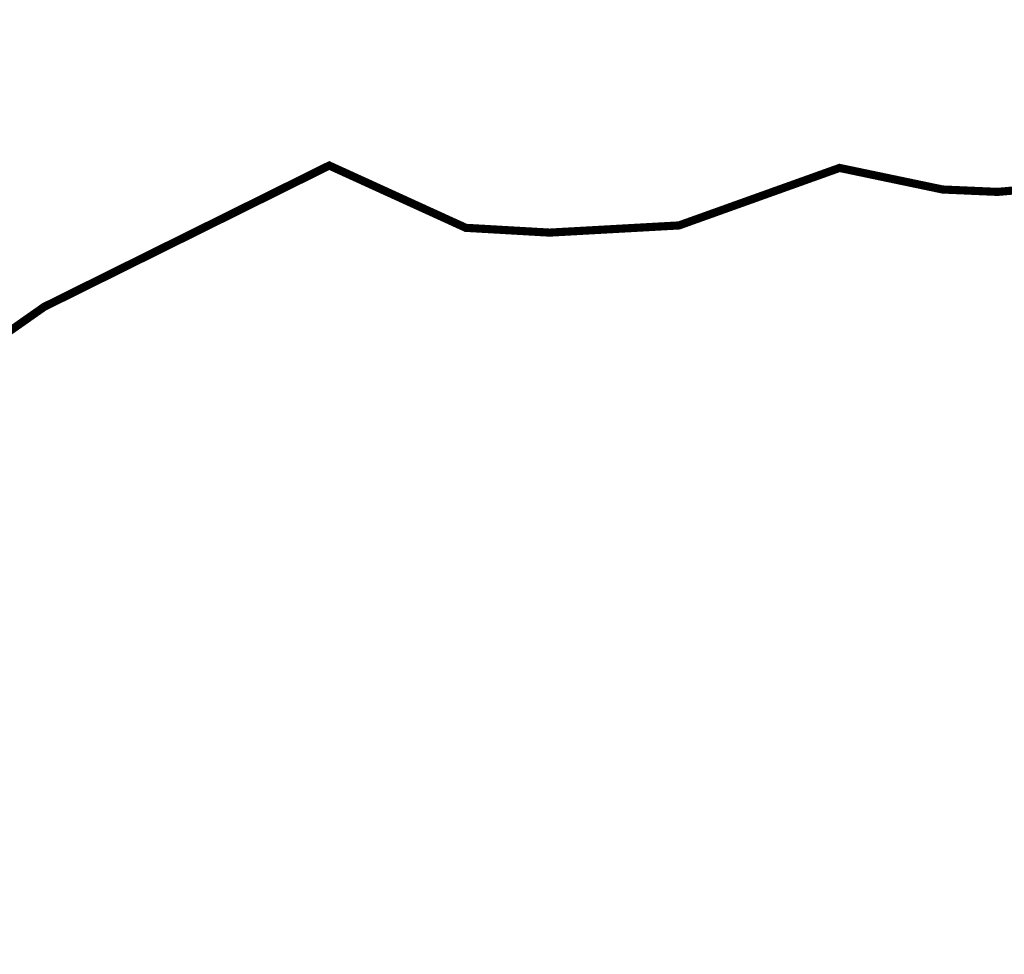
# Model space of a CAD drawing. Header units: metres. Extents: x 68442 to 71740, y 407111 to 411160.
# Tile 162 of 186: x 69163 to 69284, y 410418 to 410533. Entities that reach past the tile are written whole.
import ezdxf

# ---------------------------------------------------------------- set-up
doc = ezdxf.new("R2010")
doc.units = ezdxf.units.M
doc.linetypes.add('XX-CENTER', pattern=[8, 5, -1, 1, -1])
doc.layers.add('MACG_alg_werkgrens', color=3, linetype='XX-CENTER', lineweight=0)

msp = doc.modelspace()

# ---------------------------------------------------------------- linework, layer by layer
at = {"layer": 'MACG_alg_werkgrens', "ltscale": 10, "const_width": 1, "flags": 128}
msp.add_lwpolyline([(69927.77540540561, 411146.7012425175), (69958.64285603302, 411121.124189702), (69929.53802257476, 411089.9628368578), (69916.30848164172, 411072.618243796), (69900.72708475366, 411054.979722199), (69886.02732871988, 411023.8180469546, -0.1304961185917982), (69898.96171731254, 410988.8339979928), (69896.90146729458, 410882.4128598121, -0.1852686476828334), (69878.96771440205, 410842.1378406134), (69880.72830505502, 410694.8532339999), (69881.90311121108, 410644.8764084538), (69880.13798721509, 410589.6079876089), (69881.0194833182, 410569.617248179), (69883.07712123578, 410559.3278611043), (69884.84085693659, 410552.5662546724), (69884.84062007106, 410541.982932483), (69883.37008257, 410513.7607728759), (69882.48788902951, 410502.5895080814), (69880.13576989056, 410490.5363326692, -0.3312528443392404), (69870.43230548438, 410397.3445182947), (69869.25608471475, 410384.1153918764), (69866.02204179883, 410372.9441797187), (69862.20012207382, 410365.5947359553), (69853.38042373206, 410353.8356864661), (69843.09088532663, 410345.0164815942), (69846.61861991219, 410343.2525156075), (69848.08837444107, 410336.4909157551), (69850.43997379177, 410325.3195785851), (69853.08573854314, 410322.3797076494), (69856.90737534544, 410317.0879610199), (69867.78416549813, 410294.1571861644), (69879.24894431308, 410272.4023228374), (69895.71126487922, 410244.4737430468), (69904.53040395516, 410231.2443929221), (69908.64614036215, 410231.2443008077), (69913.34970094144, 410225.0705909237), (69915.11341032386, 410217.133059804), (69922.75664445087, 410204.7856795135), (69930.98788697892, 410194.4961542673), (69939.21930057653, 410191.8501394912), (69944.21690812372, 410188.6162347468), (69952.74204628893, 410174.5049476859), (69955.97579312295, 410172.4470071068), (69964.20723303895, 410170.9769170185), (69973.32058357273, 410168.0369013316), (69983.0218174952, 410161.5690984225), (69986.54944680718, 410155.1014336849), (69992.4288596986, 410145.6939045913), (69999.77800738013, 410128.6428321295), (70015.65212215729, 410089.8369621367), (70028.29311516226, 410081.0172440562), (70036.22994226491, 410051.3249680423), (70040.63955457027, 410046.6211705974), (70046.51885560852, 410032.215961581), (70065.33301239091, 410003.6993668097), (70094.7301689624, 409960.7774577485), (70121.48156078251, 409920.7954196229), (70148.82085573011, 409878.1675377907), (70173.51432013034, 409835.5397151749), (70202.91121351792, 409780.8585592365), (70218.19745806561, 409746.1684388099), (70235.54139316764, 409703.540780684), (70265.52553830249, 409617.1096450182), (70280.81118410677, 409555.6672379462), (70297.2732217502, 409515.0974677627), (70304.32853959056, 409504.8079688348), (70329.02241850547, 409480.7009600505), (70336.66589607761, 409479.2308831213), (70378.99943485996, 409490.4012201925), (70419.27496068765, 409495.1040175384), (70435.14998344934, 409496.8675492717), (70457.49278280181, 409507.1563902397), (70527.7546052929, 409521.5598951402), (70627.12052432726, 409534.1988616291), (70683.5649948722, 409538.0193535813), (70782.04870720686, 409538.8990929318), (70836.72912623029, 409535.3700950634), (70895.52516322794, 409526.549343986), (70924.92391864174, 409555.0648597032), (70938.7412179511, 409563.2960232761), (70955.79222461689, 409567.7053592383), (70972.54915141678, 409567.7049842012), (70984.30833249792, 409564.764909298), (71012.53024208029, 409552.1230872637), (71048.10147699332, 409530.3676844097), (71051.33520408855, 409527.4278003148), (71092.78606901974, 409505.9662470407), (71103.36921356, 409498.0285185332), (71138.94035635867, 409472.1573792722), (71173.9234512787, 409442.4644979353), (71186.85821490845, 409424.2373757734), (71195.67717633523, 409403.0705340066), (71197.7344786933, 409377.7881071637), (71192.73614739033, 409348.684082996), (71186.85620155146, 409334.2791371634), (71178.62445239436, 409321.9321121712), (71167.15891692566, 409309.8791407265), (71155.10549148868, 409301.0599753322), (71135.11459414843, 409293.1229311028), (71135.11441649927, 409285.1854394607), (71161.5727219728, 409285.1848472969), (71185.38509820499, 409280.7745967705), (71196.26229629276, 409276.0706545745), (71259.17360254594, 409246.3771481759), (71279.45803364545, 409234.3234661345), (71292.39308677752, 409229.0315155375), (71334.72607287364, 409215.5074341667), (71372.6494598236, 409207.2751125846), (71419.09818890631, 409194.0449202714), (71441.14660573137, 409186.4009163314), (71485.24335384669, 409167.2911532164), (71505.82179901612, 409156.7073704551, -0.2494956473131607), (71561.67807035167, 409149.9445533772), (71583.72632926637, 409135.2450013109), (71591.07574013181, 409129.9531757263, -0.2193222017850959), (71613.12332792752, 409085.2675441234), (71705.72585087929, 409016.1798961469, -0.6701261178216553), (71666.03497127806, 408863.3105749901), (71668.67845290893, 408758.3592373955, -0.5566508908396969), (71718.06471059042, 408643.1175126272, -0.2719732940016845), (71681.60993989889, 408593.7294916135), (71644.27407445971, 408582.2650615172, -0.2175823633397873), (71593.4155422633, 408591.6735972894), (71550.78802888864, 408580.7972479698), (71515.21616891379, 408574.6244394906), (71484.34808006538, 408571.6853186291), (71452.30410600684, 408570.5101111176), (71266.5078737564, 408564.634645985, -0.2368532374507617), (71219.17630633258, 408537.8834186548), (71180.3707784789, 408537.2963248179, -0.2044235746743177), (71138.9199267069, 408559.3458404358), (71067.77643046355, 408556.9955833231), (71017.7995983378, 408555.5267959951), (70967.23485650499, 408556.4098712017), (70931.36924564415, 408560.5264103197), (70900.50134760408, 408566.1127434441), (70869.63350878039, 408574.3449071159), (70822.89075246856, 408585.5172378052, -0.1708557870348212), (70792.61027066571, 408566.7031205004), (70781.73291466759, 408564.3515145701), (70737.92971347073, 408564.0585137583, -0.2111859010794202), (70700.88857269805, 408585.8139495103), (70660.3191841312, 408586.4028198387), (70584.47191676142, 408580.8188751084), (70528.61541513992, 408577.2923511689), (70509.50661922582, 408576.4108353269), (70484.51815381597, 408573.4715828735), (70434.83518442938, 408566.7111278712), (70432.18920913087, 408560.2436013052), (70433.36417977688, 408517.6163050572), (70434.53898593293, 408467.6394795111), (70435.71379208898, 408417.6626539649), (70440.12220032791, 408359.1603020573), (70445.11920255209, 408328.8801294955), (70448.94054985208, 408310.6532113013), (70456.28941461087, 408280.9609484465), (70463.05045519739, 408257.4423033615), (70473.33915141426, 408228.6319182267), (70479.80635557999, 408211.5808655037), (70492.15293973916, 408183.6523778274), (70497.44435080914, 408172.4809748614), (70511.84882291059, 408145.4343846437), (70527.42923943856, 408119.2697116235), (70551.53489940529, 408083.6974502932), (70571.52504009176, 408057.8266597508), (70586.51769166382, 408040.4814350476), (70615.915131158, 408010.2007163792), (70655.60181955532, 407975.8040310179), (70677.3560512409, 407959.0466173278), (70697.93441745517, 407944.9350605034), (70721.15860105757, 407930.2354821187), (70774.95650414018, 407901.1301420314), (70774.95650414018, 407901.1301420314), (70784.36377662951, 407895.5442892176), (70794.35891276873, 407885.5487056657), (70805.82387581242, 407872.0253151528), (70830.51743232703, 407833.513228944), (70993.08698730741, 407742.6694083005), (71046.00300609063, 407716.2099184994), (71057.17434984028, 407718.855499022), (71074.51922582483, 407718.2671484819), (71108.62071936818, 407703.861307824), (71120.0858666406, 407698.569390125), (71139.78221696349, 407681.2240601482), (71146.24960535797, 407672.4044802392), (71219.4503908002, 407648.8843481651), (71265.31112464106, 407634.1842631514), (71271.48466345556, 407631.2443132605), (71287.65345026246, 407623.3064597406), (71317.63917450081, 407607.4308053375), (71333.22009107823, 407603.6087013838), (71346.15517710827, 407599.7866566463), (71377.02275274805, 407579.7952460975), (71438.46386363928, 407537.1666010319), (71446.10725567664, 407531.8747688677), (71455.80856855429, 407528.9347400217), (71467.27368950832, 407522.4668976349), (71480.20859788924, 407510.7073612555), (71495.20131525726, 407496.3019482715), (71505.19641191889, 407484.5424776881), (71511.36970728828, 407470.7252244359), (71513.72133953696, 407461.0237931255), (71514.3090584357, 407450.146476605), (71511.36889141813, 407434.2715591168), (71507.2528984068, 407422.806385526), (71493.72925786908, 407400.1701379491), (71481.38160123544, 407380.1796946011), (71471.09199045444, 407368.1266968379), (71451.68898966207, 407357.2498277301), (71426.11256190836, 407354.3105884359), (71420.2329582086, 407355.1926635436), (71404.65207452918, 407360.484673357), (71370.84463453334, 407378.1243003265), (71322.63229476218, 407403.7017413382), (71299.11417604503, 407420.459194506), (71249.72587210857, 407444.2727748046), (71234.73253625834, 407431.0439576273), (71200.62911489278, 407359.3133149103), (71208.27252666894, 407354.9034262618), (71219.44356775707, 407344.0258728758), (71230.32039080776, 407322.5650038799), (71232.08414624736, 407316.6853409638), (71232.67170065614, 407298.458495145), (71216.79576333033, 407255.8315805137), (71191.80637019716, 407211.4409828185), (71163.87742194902, 407178.5157166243), (71127.42308551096, 407148.5304529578), (71084.50127514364, 407123.5430139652), (71017.47329160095, 407111.1973048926), (70985.42935702, 407111.7859844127), (70941.92025542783, 407116.784638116), (70892.23780582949, 407133.2486956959), (70846.08336058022, 407160.0020153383), (70804.04467147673, 407187.637186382), (70599.73097441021, 407331.3985522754), (70475.37882044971, 407415.4799506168), (70310.75191705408, 407529.5483298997), (70186.98773859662, 407614.2176774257), (70063.22356013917, 407698.8870249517), (69980.02813860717, 407754.7453096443), (69897.71468032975, 407811.4855181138), (69837.74353451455, 407856.7599608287), (69818.92910138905, 407872.929346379), (69802.17259568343, 407891.7445164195), (69788.6499289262, 407912.6174822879), (69784.53437674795, 407920.8490472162), (69774.83357707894, 407946.7196074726), (69770.71830782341, 407967.5923627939), (69769.24907966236, 407997.8724564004), (69771.89539052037, 408019.3330227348), (69779.53950631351, 408046.3791194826), (69793.94533381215, 408079.8926506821), (69828.04864332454, 408146.6256134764), (69860.09370301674, 408196.3077143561), (69938.00129935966, 408311.8405713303), (69991.21367454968, 408391.5082780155, -0.2266228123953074), (70039.72103506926, 408412.3798555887), (70024.7290809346, 408460.8870845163), (69997.38927935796, 408480.8784161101), (70024.14239503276, 408517.9194450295), (69993.27485887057, 408539.67474261), (69960.93599565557, 408497.930139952, -0.1918235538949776), (69923.01181915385, 408470.8847209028), (69876.26729950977, 408403.2700975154), (69848.33824598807, 408365.6411325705), (69840.69437364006, 408349.472339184), (69820.70308810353, 408324.1904058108), (69799.82981957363, 408297.1446051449), (69786.89417427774, 408275.9782502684), (69764.84498763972, 408249.2264570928), (69754.84928565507, 408233.9396598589), (69746.61753649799, 408221.5926348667), (69734.56403210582, 408209.2456954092), (69722.80463389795, 408202.4843916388), (69716.04300772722, 408199.8387124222), (69704.28370821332, 408197.4871262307), (69691.8291383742, 408197.4874049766), (69684.33920162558, 408197.487572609), (69669.30009350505, 408203.9554949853), (69662.24464407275, 408208.3653704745), (69641.66524486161, 408176.3218833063), (69625.2017465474, 408151.6278333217), (69617.26409041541, 408144.2784816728), (69598.15470891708, 408117.2326415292), (69589.92292686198, 408103.4157106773), (69585.21905704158, 408095.7723054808), (69574.04750274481, 408083.7193274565), (69571.1074410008, 408072.5481087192), (69563.46371340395, 408062.8469011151), (69560.52383588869, 408059.9071551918), (69545.82456674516, 408050.50008667), (69529.36146978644, 408043.7388881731), (69527.59781304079, 408054.0282686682), (69523.48223454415, 408061.0839089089), (69520.24848113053, 408062.847868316), (69502.90361172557, 408063.7302000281), (69494.67234945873, 408073.1377817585), (69486.73495651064, 408077.5476769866), (69476.44576682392, 408084.3094742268), (69460.86490946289, 408090.777408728), (69438.81647289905, 408097.5394691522), (69422.94159488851, 408102.2435232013), (69413.82821145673, 408103.7136330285), (69395.60158934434, 408113.1214384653), (69374.14104932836, 408116.943674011), (69348.5647860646, 408121.3539640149), (69344.15506190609, 408121.0600815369), (69332.9838826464, 408125.7640303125), (69300.64609190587, 408131.9383586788), (69295.9421431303, 408120.7671794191), (69290.35630347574, 408111.9478692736), (69284.47654186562, 408105.7743962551), (69277.71483673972, 408099.6009429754), (69264.77951384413, 408092.8396655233), (69257.72391308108, 408090.4879740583), (69249.19841961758, 408088.724277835), (69246.2586013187, 408088.4303624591), (69237.43916616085, 408088.430559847), (69223.62211029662, 408091.0766996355), (69200.6917236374, 408097.5447986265), (69174.82147920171, 408101.9550952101), (69141.01384839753, 408111.0692681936), (69121.3172677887, 408118.1252571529), (69114.53764442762, 408118.1254088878), (69108.676090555, 408118.7135024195), (69100.15067604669, 408120.4775802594), (69063.40321378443, 408128.7098755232), (69032.82940218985, 408138.9999008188), (69023.42205074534, 408141.0579795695), (69004.01935919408, 408143.9982255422), (68994.9059757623, 408145.4683353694), (68984.32272594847, 408148.7023651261), (68973.15154010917, 408153.1123327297), (68933.75824729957, 408161.3446872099), (68874.66834098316, 408175.1631247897), (68826.16169763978, 408186.3354949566), (68777.36107970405, 408197.8018528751), (68723.26882041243, 408210.1502727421), (68690.34305416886, 408215.7366519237), (68667.70667499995, 408223.3806690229), (68618.61204299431, 408233.3771276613), (68613.61436965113, 408233.6712206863), (68585.09839336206, 408242.4912940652), (68572.75124335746, 408245.1374009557), (68559.22822130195, 408250.1353835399), (68542.4714721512, 408258.0732502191), (68524.83287159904, 408270.126873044), (68515.71962633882, 408277.7705874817), (68499.8449851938, 408293.0579637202), (68493.37758364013, 408301.2895812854), (68490.73186494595, 408306.2873204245), (68478.3852215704, 408331.5699775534), (68468.09642665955, 408355.9706451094), (68463.68709727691, 408373.3156329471), (68459.57171616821, 408389.1907083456), (68457.80816469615, 408404.1837875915), (68458.10260643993, 408424.7624630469), (68460.74891071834, 408445.9290482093), (68470.15698591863, 408476.2088983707), (68473.39094329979, 408483.5583552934), (68496.32238927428, 408524.4212249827), (68507.78799711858, 408539.7079893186), (68491.61938138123, 408555.2893533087), (68481.62440973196, 408572.6344661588), (68476.03909644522, 408587.3336497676), (68472.51165136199, 408602.0327873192), (68471.33601617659, 408614.9679852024), (68471.9242471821, 408626.9719681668), (68474.27638716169, 408639.9563190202), (68480.4503075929, 408654.0672771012), (68491.3279728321, 408670.2359981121), (68499.85363736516, 408679.6432048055), (68511.90704964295, 408687.874407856), (68528.66416725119, 408696.3994868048), (68525.1381959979, 408776.9504068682), (68508.38141394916, 408783.4183676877), (68497.50427507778, 408790.7681404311), (68485.15733562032, 408802.8216448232), (68476.63213823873, 408814.2871013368), (68454.58448464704, 408856.0329212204), (68448.11718178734, 408868.6742563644), (68442.53196061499, 408887.4891763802), (68443.12028483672, 408903.658127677), (68447.53033797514, 408918.6510687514), (68454.29216811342, 408930.4101642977), (68460.75991838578, 408937.7595488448), (68474.28327600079, 408947.7546060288), (68529.25843284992, 408978.0334363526), (68602.46064606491, 409018.3072185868), (68653.90796305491, 409045.6463161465), (68687.71625839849, 409066.2242415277), (68738.86961395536, 409094.4452891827), (68790.90492618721, 409123.2542794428), (68827.94700784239, 409143.5381512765), (68864.69500963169, 409159.4123121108), (68874.69044185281, 409162.6458812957), (68910.26233472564, 409170.2885956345), (68955.53550757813, 409173.5213752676), (68981.40589676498, 409175.5786644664), (69002.86663416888, 409180.5758640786), (69024.91528785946, 409183.515182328), (69065.40885282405, 409183.8082572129), (69103.1142861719, 409183.8074133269), (69120.16517440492, 409182.9250881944), (69130.45448252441, 409181.4549520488), (69157.50075692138, 409181.7483278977), (69212.18129437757, 409183.5109911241), (69268.91969345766, 409184.9796271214), (69312.42892664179, 409185.8605968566), (69324.1881932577, 409186.7422771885), (69347.70660805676, 409183.2139767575), (69420.61399791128, 409185.8581755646), (69447.07233628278, 409187.3274892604), (69463.24134679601, 409189.384995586), (69497.93118429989, 409192.0300497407), (69514.6880650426, 409189.9718065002), (69561.43109111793, 409190.8527038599), (69601.1185953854, 409192.9096838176), (69601.11911643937, 409216.1907497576), (69603.17759527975, 409243.4743993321), (69602.29611891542, 409264.3470822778), (69603.76637349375, 409279.928051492), (69611.11632388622, 409298.7426820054), (69619.0541116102, 409311.971657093), (69631.6956112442, 409325.7884892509), (69648.74672976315, 409335.1955051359), (69661.0940508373, 409340.1929087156), (69678.1450246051, 409343.1323388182), (69697.25380078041, 409343.1319111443), (69712.5407361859, 409339.3098137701), (69726.35770651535, 409332.8419187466), (69738.11676258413, 409324.3162015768), (69747.81792413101, 409314.6146057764), (69756.63712900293, 409304.325067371), (69763.69248632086, 409295.7994554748), (69767.51405732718, 409287.567897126), (69827.19227470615, 409289.3304484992), (69845.12515909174, 409290.7999530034), (69857.47246700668, 409295.2093942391), (69873.64164200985, 409304.6164298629), (69879.81530583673, 409307.2621222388), (69883.34317859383, 409311.6717608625), (69890.10487056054, 409317.2572517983), (69900.68858752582, 409334.8958852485), (69907.15650886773, 409349.8887802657), (69914.21233333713, 409362.2358315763), (69919.50424445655, 409373.4069976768), (69923.32606548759, 409376.3467238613), (69946.84479610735, 409386.9295196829), (69951.548514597, 409387.8113579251), (69959.77996109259, 409386.6352490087), (69978.00669505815, 409382.2251234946), (69991.23572278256, 409376.6391851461), (69997.99727657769, 409376.0510714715), (70010.93248762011, 409377.8146690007), (70025.33767031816, 409382.5180453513), (70038.27301295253, 409390.1612663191), (70058.26400898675, 409402.5080281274), (70065.31971502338, 409409.5634183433), (70067.67174862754, 409417.7948385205), (70069.72996554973, 409433.3757945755), (70071.494135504, 409446.0169454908), (70072.96439008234, 409461.5979147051), (70074.4345722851, 409473.945091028), (70075.31662765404, 409478.942751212), (70080.90280944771, 409503.0490822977), (70083.25488910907, 409513.3383706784), (70084.13772745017, 409553.3197903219), (70080.90433591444, 409571.252714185), (70069.44001767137, 409613.586259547), (70051.21434302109, 409665.3273537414), (70040.63163931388, 409692.9618207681), (70030.34285098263, 409717.656469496), (70019.46612662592, 409743.5270560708), (70012.41089432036, 409757.6383102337), (69993.89086346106, 409792.6224842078), (69986.54163024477, 409805.8518014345), (69966.25775841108, 409842.8938830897), (69950.67748005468, 409875.2321607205), (69943.03443673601, 409896.1049949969), (69933.92142834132, 409914.3320316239), (69926.27818105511, 409926.0914495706), (69916.28316334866, 409941.3786942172), (69906.28813248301, 409956.0779765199), (69872.77543031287, 410007.5254316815), (69845.43611562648, 410049.2713699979), (69818.97883657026, 410095.1330249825), (69796.34327985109, 410139.5246885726), (69773.41374196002, 410183.9163587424), (69765.47656613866, 410198.0276326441), (69750.19007156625, 410221.5464685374), (69741.95885535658, 410233.0119184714), (69729.31803342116, 410249.4751470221), (69714.03173623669, 410281.8134180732), (69696.09977957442, 410321.7952588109), (69686.10491977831, 410344.1380515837), (69667.87860690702, 410367.3629721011), (69666.40874710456, 410369.4208732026), (69669.6427505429, 410378.8281983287), (69666.99705816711, 410385.0018621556), (69651.1221012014, 410386.1781421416), (69642.00869803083, 410386.766308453), (69629.07357252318, 410388.8244661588), (69602.02751525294, 410398.2324689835), (69588.79848752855, 410403.8184073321), (69572.62970072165, 410411.756260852), (69494.13652384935, 410402.6446012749), (69450.62719855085, 410397.6478951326), (69399.47435620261, 410392.3573788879), (69392.1246315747, 410383.6300707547), (69348.90869322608, 410352.0830900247), (69312.45445548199, 410326.5075439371, -1.006273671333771), (69285.7029978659, 410363.5497703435), (69308.33986392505, 410377.6603599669), (69335.09259798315, 410397.6504809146), (69346.85214094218, 410410.8793704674), (69350.67411330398, 410420.5806636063), (69349.49847153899, 410433.2218803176), (69308.6370098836, 410519.0652970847), (69295.99569447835, 410513.4799377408), (69289.52808895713, 410512.5981389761), (69282.7665088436, 410512.010327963), (69276.00494846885, 410512.3044604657), (69263.36381729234, 410514.9505739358), (69243.6669208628, 410507.8954666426), (69227.7919178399, 410507.0138784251), (69217.50258998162, 410507.6020710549), (69200.74583425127, 410515.2459565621), (69165.76168659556, 410497.9018503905), (69146.06463883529, 410484.085176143), (69122.54673724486, 410510.5440079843), (69082.85850922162, 410476.1490991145), (69079.62463079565, 410472.327416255), (69080.50649535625, 410468.7996224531), (69081.68238056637, 410467.0357091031), (69081.97627620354, 410463.2139472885), (69060.22125496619, 410444.6936203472), (69049.93190736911, 410444.3998694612), (69037.5845139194, 410436.1686729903), (69028.17694534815, 410428.5253730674), (68994.07436617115, 410394.4243203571), (68990.84050748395, 410391.4845810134), (68990.25247934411, 410388.5447824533), (68993.48618670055, 410384.7229548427), (68968.49728703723, 410362.380945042), (68966.14549687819, 410365.0268282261), (68960.8537699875, 410362.0871349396), (68956.56501932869, 410356.3693844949), (68954.38584864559, 410347.0942399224), (68956.14951855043, 410337.3928217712), (68969.08433481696, 410321.5175489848), (69012.00452002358, 410273.8916385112), (69029.34900123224, 410255.6644176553), (69037.28635470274, 410249.4906353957), (69074.62158850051, 410232.7328729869), (69085.49882606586, 410229.7928178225), (69094.90620382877, 410228.9106637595), (69103.11683056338, 410228.9104799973), (69120.18882805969, 410239.7874012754), (69155.76115518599, 410266.8328729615, -1.016025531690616), (69182.51269175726, 410233.3184206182), (69139.29676204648, 410202.1573835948), (69122.24563036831, 410192.1624053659), (69112.83814733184, 410188.340860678), (69106.9584909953, 410186.8710864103), (69091.0834813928, 410185.6955170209), (69082.8520414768, 410187.1656071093), (69075.20857048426, 410188.9296652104), (69049.926393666, 410198.0436473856), (69029.64186387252, 410205.687611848), (69017.00081165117, 410211.8614993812), (69005.2417095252, 410218.3293483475), (68993.77668726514, 410229.2069083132), (68978.49014005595, 410250.3738948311), (68963.20352047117, 410268.3070884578), (68926.16284027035, 410310.6412062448), (68921.75346483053, 410325.928325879), (68905.58491488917, 410344.4495015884), (68897.94160180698, 410353.2691078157), (68896.17779373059, 410356.7969213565), (68895.29595548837, 410361.5006398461), (68895.59005509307, 410366.7922943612), (68839.44095401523, 410425.0018231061), (68826.21213683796, 410439.9951589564), (68803.57615244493, 410465.2780463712), (68771.53294819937, 410498.4986359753), (68742.13550870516, 410528.7793546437), (68705.3887044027, 410566.4097671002), (68867.9608122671, 410589.6306411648), (69016.12780322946, 410611.0879505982), (69070.22054283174, 410620.2001562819), (69153.1236280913, 410637.837171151), (69207.21649270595, 410652.5350191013), (69255.72372163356, 410667.5269732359), (69300.40921506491, 410683.4009564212), (69354.79622534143, 410705.4483270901), (69395.07205383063, 410723.6742583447), (69431.52610734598, 410741.0183316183), (69527.36513398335, 410793.0508541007), (69582.9283452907, 410827.4454076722), (69653.19093101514, 410875.9507285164), (69664.06839886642, 410883.3000143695), (69689.05724589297, 410903.2901747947), (69732.86135507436, 410944.1525773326), (69763.73010846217, 410976.7837965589), (69806.06444337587, 411023.5258554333), (69858.68850750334, 411087.6125731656), (69912.7826419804, 411159.048787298), (69927.77540540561, 411146.7012425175)], format="xyb", dxfattribs=at)

doc.saveas('drawing.dxf')
